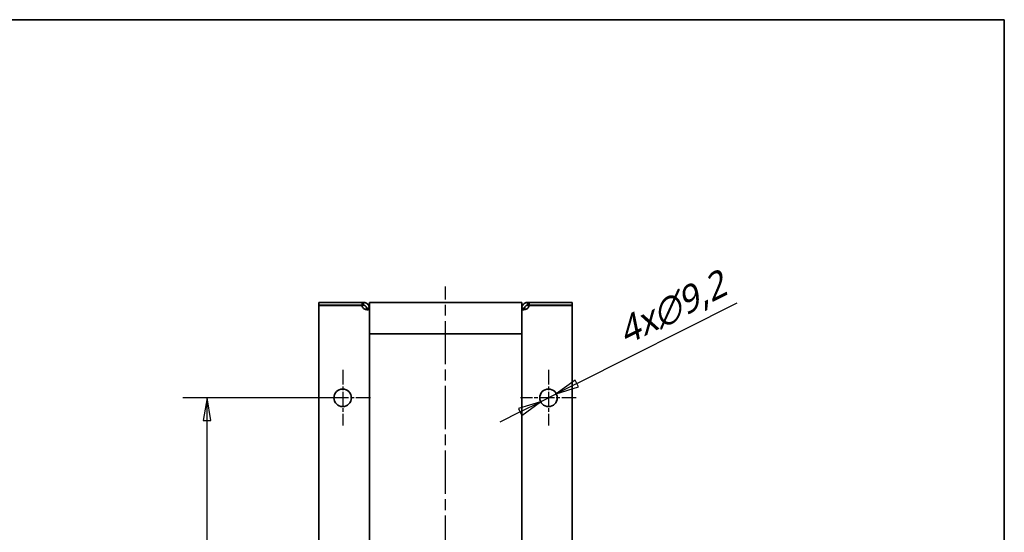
# Model space of a CAD drawing. Header units: millimetres. Extents: x 66 to 1674, y 20 to 1168.
# Tile 23 of 23: x 1143 to 1660, y 899 to 1168. Entities that reach past the tile are written whole.
import ezdxf

# ---------------------------------------------------------------- set-up
doc = ezdxf.new("R2010")
doc.units = ezdxf.units.MM
doc.header["$LTSCALE"] = 4
doc.linetypes.add('CHAIN', pattern=[0.3543, 0.2362, -0.0295, 0.0591, -0.0295])
for name, color, linetype, lineweight, true_color in [('Krawędzie widoczne(ISO)', 7, 'Continuous', 35, 0x262659), ('Linia środkowa(ISO)', 7, 'Continuous', 25, 0x262659), ('Szkic(ISO)', 7, 'Continuous', 35, 0x262659), ('Wymiary(ISO)', 7, 'Continuous', 25, 0x262659), ('Znacznik środka(ISO)', 7, 'Continuous', 25, 0x262659)]:
    doc.layers.add(name, color=color, linetype=linetype, lineweight=lineweight, true_color=true_color)
doc.styles.add('STANDARDDużyTekst', font='txt')
doc.dimstyles.new('X.XXX mała tolerancja', dxfattribs={"dimscale": 4, "dimtxt": 3.5, "dimasz": 3, "dimexe": 3.175, "dimexo": 0, "dimgap": 0.762, "dimtad": 1, "dimtoh": 1, "dimdec": 1, "dimrnd": 1e-08, "dimtxsty": 'STANDARDDużyTekst', "dimblk": 'Filled-2', "dimcen": 0.09, "dimdle": 10, "dimclrd": 256, "dimclre": 256, "dimclrt": 7, "dimadec": 1, "dimazin": 2, "dimtfac": 0.714286, "dimtdec": 3, "dimtmove": 0, "dimatfit": 3, "dimfxl": 1, "dimtolj": 1, "dimlwd": 25, "dimlwe": 25, "dimarcsym": 0})

# ---------------------------------------------------------------- blocks, each defined once
blk = doc.blocks.new('Ramki Ramka A3')
at = {"layer": 'Szkic(ISO)'}
for p, q in [((25, 292), (415, 292)), ((415, 292), (415, 5))]:
    blk.add_line(p, q, dxfattribs=at)
blk = doc.blocks.new('Filled-2')
at = {"color": 0}
for p, q in [((0, 0), (-1, 0.167)), ((-1, 0.167), (-1, -0.167)), ((-1, 0), (0, 0)), ((-1, -0.167), (0, 0))]:
    blk.add_line(p, q, dxfattribs=at)
at = {"color": 0, "flags": 128}
blk.add_lwpolyline([(-1, -0.167), (0, 0), (-1, 0.167), (-1, -0.167)], dxfattribs=at)
at = {"color": 0}
blk.add_solid([(-1, -0.167), (0, 0), (-1, 0.167), (-1, -0.167)], dxfattribs=at)
blk = doc.blocks.new('*D24')
at = {"layer": 'Defpoints', "color": 0, "linetype": 'Continuous', "transparency": 16777216}
for p in [(1241.68, 969.68), (1312.8, 969.68), (1300.3, 587.68)]:
    blk.add_point(p, dxfattribs=at)
at = {"layer": 'Wymiary(ISO)', "color": 179, "linetype": 'Continuous', "lineweight": 25, "true_color": 0x262658, "transparency": 16777216}
for p, q in [((1312.8, 969.68), (1228.98, 969.68)), ((1241.68, 599.68), (1241.68, 957.68)), ((1300.3, 587.68), (1228.98, 587.68))]:
    blk.add_line(p, q, dxfattribs=at)
at = {"layer": 'Wymiary(ISO)', "color": 179, "linetype": 'Continuous', "lineweight": 25, "true_color": 0x262658, "transparency": 16777216, "xscale": 12, "yscale": 12, "zscale": 12}
for p, rotation in [((1241.68, 969.68), 90), ((1241.68, 587.68), 270)]:
    blk.add_blockref('Filled-2', p, dxfattribs=dict(at, rotation=rotation))
at = {"layer": 'Wymiary(ISO)', "color": 7, "linetype": 'Continuous', "lineweight": 25, "transparency": 16777216, "insert": (1224.39, 764.07), "char_height": 14, "attachment_point": 1, "rotation": 90, "style": 'STANDARDDużyTekst'}
blk.add_mtext('\\A1;382', dxfattribs=at)
blk = doc.blocks.new('*D30')
at = {"layer": 'Defpoints', "color": 0, "linetype": 'Continuous', "transparency": 16777216}
for p in [(1424.91, 971.74), (1416.69, 967.62)]:
    blk.add_point(p, dxfattribs=at)
at = {"layer": 'Wymiary(ISO)', "color": 179, "linetype": 'Continuous', "lineweight": 25, "true_color": 0x262658, "transparency": 16777216}
for p, q in [((1435.63, 977.12), (1519.87, 1019.39)), ((1416.69, 967.62), (1424.91, 971.74)), ((1405.96, 962.23), (1395.23, 956.85))]:
    blk.add_line(p, q, dxfattribs=at)
at = {"layer": 'Wymiary(ISO)', "color": 179, "linetype": 'Continuous', "lineweight": 25, "true_color": 0x262658, "transparency": 16777216, "xscale": 12, "yscale": 12, "zscale": 12}
for p, rotation in [((1424.91, 971.74), 206.6464983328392), ((1416.69, 967.62), 26.64649833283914)]:
    blk.add_blockref('Filled-2', p, dxfattribs=dict(at, rotation=rotation))
at = {"layer": 'Wymiary(ISO)', "color": 7, "linetype": 'Continuous', "lineweight": 25, "transparency": 16777216, "insert": (1455.16, 1009.59), "char_height": 14, "attachment_point": 1, "rotation": 26.6465, "style": 'STANDARDDużyTekst'}
blk.add_mtext('\\A1;\\fTrebuchet MS|b0|i1;\\H14.0000;4x∅9,2', dxfattribs=at)

msp = doc.modelspace()

# ---------------------------------------------------------------- linework, layer by layer
at = {"layer": 'Krawędzie widoczne(ISO)'}
for p, q in [((1323.011, 1019.678), (1300.297, 1019.678)), ((1300.297, 1018.178), (1300.297, 1019.678)), ((1300.297, 1018.178), (1323.011, 1018.178)), ((1323.011, 1018.078), (1300.297, 1018.078)), ((1300.297, 589.278), (1300.297, 1018.078)), ((1323.011, 1019.678), (1323.797, 1019.678)), ((1323.011, 1018.178), (1323.011, 1019.678)), ((1323.797, 1018.178), (1323.011, 1018.178)), ((1323.797, 1019.678), (1323.797, 1018.798)), ((1323.797, 1018.798), (1323.797, 1018.178)), ((1406.797, 1019.678), (1326.797, 1019.678)), ((1326.797, 1019.678), (1326.797, 1016.678)), ((1406.797, 1016.678), (1406.797, 1019.678)), ((1409.797, 1019.678), (1410.583, 1019.678)), ((1409.797, 1018.798), (1409.797, 1019.678)), ((1409.797, 1018.178), (1409.797, 1018.798)), ((1410.583, 1018.178), (1409.797, 1018.178)), ((1433.297, 1019.678), (1410.583, 1019.678)), ((1410.583, 1019.678), (1410.583, 1018.178)), ((1433.297, 1018.178), (1410.583, 1018.178)), ((1433.297, 1018.078), (1410.583, 1018.078)), ((1433.297, 1018.178), (1433.297, 1019.678)), ((1433.297, 1018.078), (1433.297, 589.278)), ((1325.297, 1016.538), (1325.297, 1016.678)), ((1325.297, 1016.678), (1325.917, 1016.678)), ((1325.917, 1016.538), (1325.297, 1016.538)), ((1325.917, 1016.678), (1326.797, 1016.678)), ((1326.797, 1016.538), (1325.917, 1016.538)), ((1326.797, 1016.678), (1326.797, 1016.538)), ((1326.797, 1016.538), (1326.797, 590.818)), ((1406.797, 1016.538), (1406.797, 1016.678)), ((1406.797, 1016.678), (1407.676, 1016.678)), ((1406.797, 590.818), (1406.797, 1016.538)), ((1407.676, 1016.538), (1406.797, 1016.538)), ((1407.676, 1016.678), (1408.297, 1016.678)), ((1408.297, 1016.538), (1407.676, 1016.538)), ((1408.297, 1016.678), (1408.297, 1016.538)), ((1406.797, 1003.178), (1326.797, 1003.178))]:
    msp.add_line(p, q, dxfattribs=at)
for centre in [(1312.797, 969.678), (1420.797, 969.678)]:
    msp.add_circle(centre, 4.6, dxfattribs=at)
for centre, start, end in [((1325.493, 1018.375), 186.81039, 227.26691), ((1408.1, 1018.375), 312.73309, 353.18961)]:
    msp.add_arc(centre, 2.5, start, end, dxfattribs=at)
for points, knots in [([(1323.797, 1019.678), (1323.997, 1019.678), (1324.197, 1019.659), (1324.619, 1019.571), (1324.827, 1019.504), (1325.326, 1019.28), (1325.603, 1019.097), (1326.088, 1018.643), (1326.29, 1018.378), (1326.565, 1017.862), (1326.654, 1017.625), (1326.784, 1017.089), (1326.797, 1016.851), (1326.797, 1016.678)], [-0.32528867, -0.32528867, -0.32528867, -0.32528867, -0.28033389, -0.28033389, -0.23700639, -0.23700639, -0.17419799, -0.17419799, -0.11142726, -0.11142726, -0.06180457, -0.06180457, 0, 0, 0, 0]), ([(1325.297, 1016.678), (1325.297, 1016.719), (1325.295, 1016.763), (1325.287, 1016.851), (1325.282, 1016.895), (1325.261, 1017.012), (1325.24, 1017.103), (1325.179, 1017.265), (1325.153, 1017.323), (1325.067, 1017.485), (1324.997, 1017.586), (1324.831, 1017.771), (1324.738, 1017.852), (1324.531, 1017.992), (1324.42, 1018.047), (1324.268, 1018.103), (1324.224, 1018.116), (1324.115, 1018.146), (1324.049, 1018.158), (1323.954, 1018.17), (1323.922, 1018.173), (1323.858, 1018.177), (1323.827, 1018.178), (1323.797, 1018.178)], [0, 0, 0, 0, 0.02019304, 0.02019304, 0.03944596, 0.03944596, 0.06879142, 0.06879142, 0.0847965, 0.0847965, 0.11342535, 0.11342535, 0.14163414, 0.14163414, 0.1720975, 0.1720975, 0.18446606, 0.18446606, 0.20422918, 0.20422918, 0.21507142, 0.21507142, 0.22630583, 0.22630583, 0.22630583, 0.22630583]), ([(1406.797, 1016.678), (1406.797, 1016.878), (1406.816, 1017.078), (1406.904, 1017.501), (1406.971, 1017.708), (1407.195, 1018.207), (1407.378, 1018.484), (1407.832, 1018.969), (1408.097, 1019.171), (1408.612, 1019.446), (1408.85, 1019.535), (1409.386, 1019.666), (1409.624, 1019.678), (1409.797, 1019.678)], [0, 0, 0, 0, 0.07164926, 0.07164926, 0.14070497, 0.14070497, 0.24080947, 0.24080947, 0.34085395, 0.34085395, 0.41994297, 0.41994297, 0.51844757, 0.51844757, 0.51844757, 0.51844757]), ([(1409.797, 1018.178), (1409.756, 1018.178), (1409.712, 1018.176), (1409.624, 1018.169), (1409.58, 1018.163), (1409.463, 1018.142), (1409.372, 1018.121), (1409.21, 1018.06), (1409.152, 1018.034), (1408.99, 1017.948), (1408.889, 1017.879), (1408.704, 1017.713), (1408.623, 1017.62), (1408.482, 1017.412), (1408.428, 1017.301), (1408.372, 1017.149), (1408.358, 1017.106), (1408.329, 1016.996), (1408.317, 1016.931), (1408.305, 1016.835), (1408.302, 1016.803), (1408.298, 1016.74), (1408.297, 1016.708), (1408.297, 1016.678)], [-0.29886256, -0.29886256, -0.29886256, -0.29886256, -0.27219535, -0.27219535, -0.24676968, -0.24676968, -0.20801567, -0.20801567, -0.18687914, -0.18687914, -0.1490715, -0.1490715, -0.11181858, -0.11181858, -0.07158825, -0.07158825, -0.05525416, -0.05525416, -0.02915473, -0.02915473, -0.01483631, -0.01483631, 0, 0, 0, 0]), ([(1326.797, 1016.538), (1326.797, 1016.408), (1326.778, 1016.301), (1326.69, 1016.122), (1326.623, 1016.052), (1326.398, 1015.923), (1326.215, 1015.883), (1325.762, 1015.869), (1325.497, 1015.895), (1324.981, 1016.006), (1324.744, 1016.076), (1324.208, 1016.29), (1323.969, 1016.426), (1323.797, 1016.538)], [0, 0, 0, 0, 0.07164926, 0.07164926, 0.14070497, 0.14070497, 0.24080947, 0.24080947, 0.34085395, 0.34085395, 0.41994297, 0.41994297, 0.51844757, 0.51844757, 0.51844757, 0.51844757]), ([(1325.138, 1015.973), (1325.165, 1015.997), (1325.187, 1016.026), (1325.222, 1016.085), (1325.235, 1016.115), (1325.264, 1016.198), (1325.277, 1016.255), (1325.289, 1016.351), (1325.292, 1016.386), (1325.296, 1016.46), (1325.297, 1016.499), (1325.297, 1016.538)], [-0.090750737, -0.090750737, -0.090750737, -0.090750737, -0.071588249, -0.071588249, -0.05525416, -0.05525416, -0.029154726, -0.029154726, -0.014836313, -0.014836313, 0, 0, 0, 0]), ([(1409.797, 1016.538), (1409.597, 1016.408), (1409.397, 1016.301), (1408.974, 1016.122), (1408.766, 1016.052), (1408.268, 1015.923), (1407.991, 1015.883), (1407.506, 1015.869), (1407.303, 1015.895), (1407.029, 1016.006), (1406.94, 1016.076), (1406.809, 1016.29), (1406.797, 1016.426), (1406.797, 1016.538)], [-0.32528867, -0.32528867, -0.32528867, -0.32528867, -0.28033389, -0.28033389, -0.23700639, -0.23700639, -0.17419799, -0.17419799, -0.11142726, -0.11142726, -0.06180457, -0.06180457, 0, 0, 0, 0]), ([(1408.297, 1016.538), (1408.297, 1016.485), (1408.299, 1016.431), (1408.306, 1016.334), (1408.312, 1016.29), (1408.333, 1016.185), (1408.354, 1016.112), (1408.411, 1016.02), (1408.432, 1015.995), (1408.455, 1015.973)], [0, 0, 0, 0, 0.020193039, 0.020193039, 0.039445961, 0.039445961, 0.068791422, 0.068791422, 0.081808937, 0.081808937, 0.081808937, 0.081808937])]:
    msp.add_open_spline(points, degree=3, knots=knots, dxfattribs=at)
at = {"layer": 'Linia środkowa(ISO)', "linetype": 'CHAIN', "ltscale": 23.990969}
msp.add_line((1366.797, 579.278), (1366.797, 1028.078), dxfattribs=at)
at = {"layer": 'Znacznik środka(ISO)', "linetype": 'CHAIN', "ltscale": 8.111714}
for p, q in [((1312.797, 984.278), (1312.797, 955.078)), ((1420.797, 984.278), (1420.797, 955.078)), ((1327.397, 969.678), (1298.197, 969.678)), ((1435.397, 969.678), (1406.197, 969.678))]:
    msp.add_line(p, q, dxfattribs=at)

# ---------------------------------------------------------------- block references
at = {"xscale": 4, "yscale": 4, "zscale": 4}
msp.add_blockref('Ramki Ramka A3', (0, 0), dxfattribs=at)

# ---------------------------------------------------------------- dimensions: what is measured, and where the dimension line sits
at = {"layer": 'Wymiary(ISO)', "color": 179, "linetype": 'Continuous', "lineweight": 25, "true_color": 0x262658}
dim = msp.add_diameter_dim_2p(p1=(1416.685, 967.615), p2=(1424.908, 971.741), text='\\fTrebuchet MS|b0|i1;\\H14.0000;4x<>', dimstyle='X.XXX mała tolerancja', override={"dimgap": 0.762, "dimtoh": 0, "dimdec": 1, "dimlfac": 1, "dimtol": 0, "dimlim": 0, "dimtp": 0, "dimtm": 0, "dimtdec": 3, "dimatfit": 2}, dxfattribs=at)
dim.commit()
dim.dimension.update_dxf_attribs({"geometry": '*D30', "text_midpoint": (1490.695, 1004.751), "dimtype": 163})
dim = msp.add_linear_dim(base=(1241.683, 969.678), p1=(1300.297, 587.678), p2=(1312.797, 969.678), angle=90, dimstyle='X.XXX mała tolerancja', override={"dimgap": 0.762, "dimtoh": 0, "dimdec": 1, "dimtol": 0, "dimlim": 0, "dimtp": 0, "dimtm": 0, "dimtdec": 3, "dimtofl": 0, "dimatfit": 1}, dxfattribs=at)
dim.commit()
dim.dimension.update_dxf_attribs({"geometry": '*D24', "text_midpoint": (1241.683, 778.678), "dimtype": 160})

doc.saveas('drawing.dxf')
